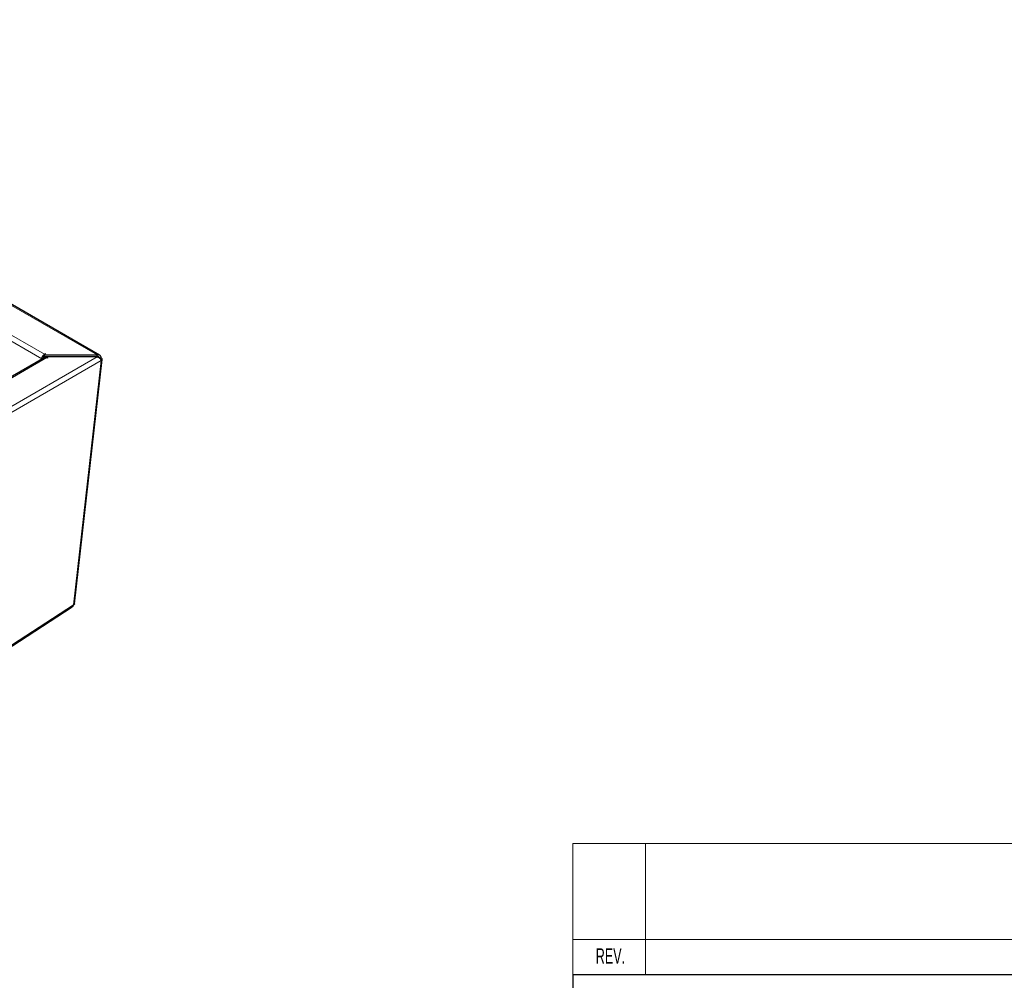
# Model space of a CAD drawing. Header units: millimetres. Extents: x 1 to 419, y 2 to 295.
# Tile 34 of 59: x 169 to 253, y 55 to 137. Entities that reach past the tile are written whole.
import ezdxf

# ---------------------------------------------------------------- set-up
doc = ezdxf.new("R2010")
doc.units = ezdxf.units.MM
doc.styles.add('SLDTEXTSTYLE0', font='TXT', dxfattribs={"width": 0.605})

msp = doc.modelspace()

# ---------------------------------------------------------------- linework, layer by layer
at = {"color": 8, "linetype": 'Continuous', "lineweight": 18}
for p, q in [((126.3844, 136.8801), (175.8761, 108.3092)), ((126.2713, 133.8941), (171.1562, 107.9826)), ((126.4975, 134.286), (171.3825, 108.3745)), ((171.5917, 108.0839), (126.2548, 81.9115)), ((175.8909, 108.1493), (128.3026, 80.6771)), ((176.2303, 107.8227), (128.53, 80.2858)), ((171.2693, 108.0479), (171.1562, 107.9826)), ((171.3825, 108.3092), (171.3825, 108.3745)), ((176.2303, 107.8227), (173.8577, 86.9577)), ((175.8642, 108.1659), (175.8424, 108.1785)), ((128.53, 57.5892), (173.8577, 86.9577))]:
    msp.add_line(p, q, dxfattribs=at)
at = {"color": 7, "linetype": 'Continuous', "lineweight": 25}
for p, q in [((176.0959, 108.2905), (126.4847, 136.9305)), ((171.4317, 108.0998), (126.1611, 81.9656)), ((171.1562, 107.9826), (171.1562, 107.9407)), ((171.2693, 108.0479), (171.2693, 108.006)), ((171.439, 108.4071), (171.3825, 108.3745)), ((171.3825, 108.3092), (171.4956, 108.3745)), ((171.3825, 108.3092), (175.8761, 108.3092)), ((171.3825, 108.1785), (171.3825, 108.3092)), ((171.3825, 108.1785), (175.8761, 108.1785)), ((171.4956, 108.3745), (171.439, 108.4071)), ((171.439, 108.3418), (171.439, 108.4071)), ((175.8909, 108.1493), (171.5917, 108.1493)), ((171.7049, 108.0839), (171.5917, 108.1493)), ((171.5917, 108.0839), (171.5917, 108.1493)), ((171.5917, 108.0839), (171.6483, 108.0513)), ((171.6483, 108.0513), (171.7049, 108.0839)), ((173.9508, 87.0651), (176.323, 107.9261)), ((175.8761, 108.1785), (175.8761, 108.3092)), ((176.1183, 108.0192), (176.2304, 108.0657)), ((128.4028, 57.4026), (173.751, 86.7845)), ((216.5, 55.4), (413.5, 55.4)), ((216.5, 55.4), (216.5, 7.501))]:
    msp.add_line(p, q, dxfattribs=at)
at = {"color": 7, "linetype": 'Continuous', "lineweight": 18}
for p, q in [((216.5, 66.6), (413.5, 66.6)), ((216.5, 66.6), (216.5, 55.4)), ((222.7, 66.6), (222.7, 58.4)), ((216.5, 58.4), (413.5, 58.4)), ((222.7, 58.4), (222.7, 55.4))]:
    msp.add_line(p, q, dxfattribs=at)
at = {"color": 7, "linetype": 'Continuous', "lineweight": 25}
for centre, radius, start, end in [((171.6474, 107.9602), 0.4918, 122.605478, 177.394522), ((171.5149, 108.0367), 0.2459, 122.605478, 177.394522), ((171.498, 107.9531), 0.161, 54.382423, 114.307119)]:
    msp.add_arc(centre, radius, start, end, dxfattribs=at)
for points, knots in [([(176.2304, 108.0657), (176.2223, 108.1026), (176.2062, 108.1765), (176.146, 108.2607), (176.0636, 108.313), (175.9696, 108.3292), (175.905, 108.3153), (175.8761, 108.3092)], [0, 0, 0, 0, 0.2080712, 0.4161846, 0.624298, 0.832411, 1, 1, 1, 1]), ([(176.1183, 108.0192), (176.1078, 108.0442), (176.0873, 108.0931), (176.0324, 108.1465), (175.9651, 108.1772), (175.9099, 108.1819), (175.8803, 108.1789), (175.8761, 108.1785)], [0, 0, 0, 0, 0.2475026, 0.4855597, 0.7235887, 0.9616188, 1, 1, 1, 1]), ([(175.8909, 108.1493), (175.9261, 108.1356), (175.9965, 108.1082), (176.0923, 108.0329), (176.1691, 107.9458), (176.2121, 107.8724), (176.2261, 107.8343), (176.2303, 107.8227)], [0, 0, 0, 0, 0.2253412, 0.4507226, 0.6761042, 0.9014856, 1, 1, 1, 1]), ([(173.8577, 86.9577), (173.8477, 86.9246), (173.8277, 86.8583), (173.786, 86.8016), (173.7537, 86.7882), (173.7499, 86.7866)], [0, 0, 0, 0, 0.4681231, 0.9363299, 1, 1, 1, 1]), ([(173.9477, 87.0657), (173.9437, 87.0464), (173.935, 87.0042), (173.8848, 86.974), (173.8577, 86.9577)], [0, 0, 0, 0, 0.4584608, 1, 1, 1, 1])]:
    msp.add_open_spline(points, degree=3, knots=knots, dxfattribs=at)
msp.add_open_spline([(176.2303, 107.8227), (176.2565, 107.8384), (176.3088, 107.87), (176.3311, 107.9358), (176.3086, 108.0053), (176.2565, 108.0456), (176.2304, 108.0657)], degree=3, dxfattribs=at)

# ---------------------------------------------------------------- texts
at = {"color": 7, "linetype": 'Continuous', "lineweight": 0, "insert": (219.7135, 57.6413), "char_height": 1.32292, "attachment_point": 2, "style": 'SLDTEXTSTYLE0'}
msp.add_mtext('REV.', dxfattribs=at)

doc.saveas('drawing.dxf')
